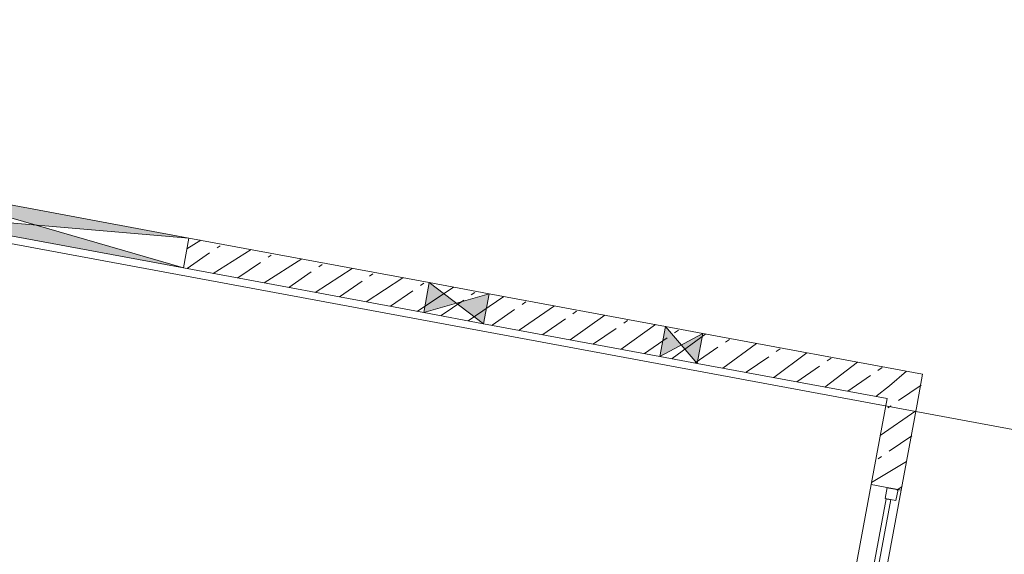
# Model space of a CAD drawing. Header units: metres. Extents: x 0 to 60282398, y -11592309 to 5708004.
# Tile 37 of 136: x 32353348.37 to 32353354.84, y 5707908.98 to 5707912.49. Entities that reach past the tile are written whole.
import ezdxf

# ---------------------------------------------------------------- set-up
doc = ezdxf.new("R2010")
doc.units = ezdxf.units.M
doc.header["$LTSCALE"] = 0.75
doc.set_wipeout_variables(frame=1)
doc.layers.get('0').update_dxf_attribs({"linetype": 'CONTINUOUS'})
for name, color, linetype, lineweight in [('10417023$0$#9_002_GES I Übersicht Erdgeschoss_1_113_Türen.A', 7, 'CONTINUOUS', 25), ('10417023$0$#9_002_GES I Übersicht Erdgeschoss_1_Neubau_102_Wand Innen.A', 7, 'CONTINUOUS', 25), ('10417023$0$#9_002_GES I Übersicht Erdgeschoss_1_Neubau_104_Decken.A', 7, 'CONTINUOUS', 25), ('10417023$0$Keine', 7, 'CONTINUOUS', 13)]:
    doc.layers.add(name, color=color, linetype=linetype, lineweight=lineweight)
pattern_1 = [(44.99999999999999, (0, 0), (-0.1697056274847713, 0.1697056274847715), []), (44.99999999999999, (-0.08485281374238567, 0.08485281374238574), (-0.1697056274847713, 0.1697056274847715), [0.18, -0.05999999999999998])]

# ---------------------------------------------------------------- blocks, each defined once
blk = doc.blocks.new('10417023$0$#9_MKO_LP5_ARC_GES_UP_00_002_P_G_modell (3D)')
at = {"layer": '10417023$0$#9_002_GES I Übersicht Erdgeschoss_1_Neubau_102_Wand Innen.A', "linetype": 'Continuous', "lineweight": 5, "true_color": 0xff0000}
h = blk.add_hatch(dxfattribs=at)
h.set_pattern_fill('#9_BETON__STAHLBETON_0001', color=1, style=0, pattern_type=2)
h.set_pattern_definition(pattern_1)
h.paths.add_polyline_path([(-32353493.22373439, -5707809.004576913), (-32353488.52424199, -5707809.004576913), (-32353488.52425899, -5707808.804576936), (-32353493.22373439, -5707808.804576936)])
h = blk.add_hatch(dxfattribs=at)
h.set_pattern_fill('#9_BETON__STAHLBETON_0001', color=1, style=0, pattern_type=2)
h.set_pattern_definition(pattern_1)
h.paths.add_polyline_path([(-32353488.32426744, -5707808.804576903), (-32353488.52425892, -5707808.804576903), (-32353488.52424195, -5707809.004576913), (-32353488.32426744, -5707808.804585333)])
h = blk.add_hatch(dxfattribs=at)
h.set_pattern_fill('#9_BETON__STAHLBETON_0001', color=1, style=0, pattern_type=2)
h.set_pattern_definition(pattern_1)
h.paths.add_polyline_path([(-32353488.32425896, -5707808.804576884), (-32353488.52424202, -5707809.004576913), (-32353488.32424199, -5707809.004576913)])
at = {"layer": '10417023$0$#9_002_GES I Übersicht Erdgeschoss_1_Neubau_102_Wand Innen.A', "color": 1, "linetype": 'Continuous', "lineweight": 13, "true_color": 0xff0000}
for p, q in [((-32353493.22373439, -5707808.804576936), (-32353495.22373438, -5707808.804576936)), ((-32353493.22373489, -5707809.004576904), (-32353495.22373435, -5707808.804576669)), ((-32353495.22373435, -5707809.004576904), (-32353493.22373489, -5707808.804576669)), ((-32353493.22373439, -5707809.004576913), (-32353493.22373439, -5707808.804576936)), ((-32353491.61872507, -5707809.004576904), (-32353491.2187246, -5707808.804576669)), ((-32353491.61872507, -5707808.804576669), (-32353491.2187246, -5707809.004576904)), ((-32353491.61872454, -5707808.804576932), (-32353491.61872454, -5707809.00457691)), ((-32353491.21872448, -5707809.00457691), (-32353491.21872448, -5707808.804576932)), ((-32353490.04184579, -5707809.004576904), (-32353489.79184549, -5707808.804576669)), ((-32353490.04184579, -5707808.804576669), (-32353489.79184549, -5707809.004576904)), ((-32353490.04184521, -5707808.804576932), (-32353490.04184521, -5707809.00457691)), ((-32353489.79184521, -5707809.00457691), (-32353489.79184521, -5707808.804576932)), ((-32353495.22373438, -5707809.004576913), (-32353493.22373439, -5707809.004576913)), ((-32353488.52391273, -5707812.879593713), (-32353488.52419279, -5707809.579594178))]:
    blk.add_line(p, q, dxfattribs=at)
at = {"layer": '10417023$0$#9_002_GES I Übersicht Erdgeschoss_1_Neubau_102_Wand Innen.A', "color": 1, "linetype": 'Continuous', "lineweight": 18, "true_color": 0xff0000}
for p, q in [((-32353491.61872454, -5707808.804576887), (-32353493.22373439, -5707808.804576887)), ((-32353491.21872448, -5707808.804576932), (-32353491.61872454, -5707808.804576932)), ((-32353490.04184521, -5707808.804576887), (-32353491.21872448, -5707808.804576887)), ((-32353489.79184521, -5707808.804576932), (-32353490.04184521, -5707808.804576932)), ((-32353488.32425896, -5707808.804576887), (-32353489.79184521, -5707808.804576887)), ((-32353488.32425896, -5707808.804576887), (-32353488.32424199, -5707809.004576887)), ((-32353493.22373439, -5707809.004576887), (-32353491.61872454, -5707809.004576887)), ((-32353491.61872454, -5707809.00457691), (-32353491.21872448, -5707809.00457691)), ((-32353491.21872448, -5707809.004576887), (-32353490.04184521, -5707809.004576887)), ((-32353490.04184521, -5707809.00457691), (-32353489.79184521, -5707809.00457691)), ((-32353489.79184521, -5707809.004576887), (-32353488.52424199, -5707809.004576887)), ((-32353488.52424199, -5707809.004576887), (-32353488.52419322, -5707809.579593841))]:
    blk.add_line(p, q, dxfattribs=at)
at = {"layer": '10417023$0$#9_002_GES I Übersicht Erdgeschoss_1_Neubau_102_Wand Innen.A', "color": 1, "linetype": 'Continuous', "true_color": 0xff0000}
for points in [[(-32353493.22373439, -5707808.804576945), (-32353495.22373438, -5707808.804576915), (-32353494.22373439, -5707808.904576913)], [(-32353491.61872454, -5707808.804576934), (-32353491.61872454, -5707809.00457691), (-32353491.41872451, -5707808.904576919)], [(-32353491.21872448, -5707808.804576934), (-32353491.41872451, -5707808.904576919), (-32353491.21872448, -5707809.00457691)], [(-32353490.04184521, -5707808.804576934), (-32353490.04184521, -5707809.00457691), (-32353489.91684521, -5707808.904576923)], [(-32353489.79184521, -5707808.804576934), (-32353489.91684521, -5707808.904576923), (-32353489.79184521, -5707809.00457691)], [(-32353495.22373438, -5707809.004576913), (-32353493.22373439, -5707809.004576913), (-32353494.22373439, -5707808.904576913)]]:
    blk.add_solid(points, dxfattribs=at)
at = {"layer": '10417023$0$#9_002_GES I Übersicht Erdgeschoss_1_Neubau_104_Decken.A', "color": 1, "linetype": 'Continuous', "lineweight": 13, "true_color": 0xff0000, "flags": 128}
blk.add_lwpolyline([(-32353498.22421727, -5707790.559532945), (-32353502.84380439, -5707790.559532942), (-32353502.84380439, -5707813.099576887), (-32353495.47442851, -5707813.099576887), (-32353495.47442851, -5707809.05457689), (-32353482.84109309, -5707809.05457689), (-32353482.84357996, -5707813.099573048), (-32353472.62421726, -5707813.099573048), (-32353472.62421726, -5707811.259577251), (-32353472.62421726, -5707806.979589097), (-32353469.00380439, -5707806.979589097), (-32353469.00380439, -5707790.559532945)], close=True, dxfattribs=at)
at = {"color": 1, "linetype": 'Continuous', "lineweight": 5, "true_color": 0xff0000}
blk.add_wipeout([(-32353488.40955938, -5707809.652593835), (-32353488.40955938, -5707811.006576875), (-32353488.37955938, -5707811.006576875), (-32353488.37955938, -5707809.652593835)], dxfattribs=at).dxf.layer = '10417023$0$#9_002_GES I Übersicht Erdgeschoss_1_113_Türen.A'
at = {"layer": '10417023$0$#9_002_GES I Übersicht Erdgeschoss_1_113_Türen.A', "color": 1, "linetype": 'Continuous', "lineweight": 13, "true_color": 0xff0000, "flags": 128}
blk.add_lwpolyline([(-32353488.40955938, -5707809.652593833), (-32353488.37955938, -5707809.652593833), (-32353488.37955938, -5707811.006576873), (-32353488.40955938, -5707811.006576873)], close=True, dxfattribs=at)
at = {"color": 1, "linetype": 'Continuous', "lineweight": 5, "true_color": 0xff0000}
blk.add_wipeout([(-32353488.41755938, -5707809.652593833), (-32353488.344559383, -5707809.652593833), (-32353488.344559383, -5707809.579593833), (-32353488.41755938, -5707809.579593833)], dxfattribs=at).dxf.layer = '10417023$0$#9_002_GES I Übersicht Erdgeschoss_1_113_Türen.A'
at = {"layer": '10417023$0$#9_002_GES I Übersicht Erdgeschoss_1_Neubau_102_Wand Innen.A', "linetype": 'Continuous', "lineweight": 5, "true_color": 0xff0000}
h = blk.add_hatch(dxfattribs=at)
h.set_pattern_fill('#9_BETON__STAHLBETON_0001', color=1, style=0, pattern_type=2)
h.set_pattern_definition(pattern_1)
h.paths.add_polyline_path([(-32353488.32424198, -5707809.004576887), (-32353488.52424199, -5707809.004576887), (-32353488.5241932, -5707809.579593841), (-32353488.32419325, -5707809.579576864)])
at = {"layer": '10417023$0$#9_002_GES I Übersicht Erdgeschoss_1_113_Türen.A', "color": 1, "linetype": 'Continuous', "lineweight": 13, "true_color": 0xff0000, "flags": 128}
blk.add_lwpolyline([(-32353488.41755938, -5707809.652593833), (-32353488.41755938, -5707809.579593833), (-32353488.34455938, -5707809.579593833), (-32353488.34455938, -5707809.652593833)], close=True, dxfattribs=at)
at = {"layer": '10417023$0$#9_002_GES I Übersicht Erdgeschoss_1_Neubau_102_Wand Innen.A', "color": 1, "linetype": 'Continuous', "lineweight": 18, "true_color": 0xff0000}
for p, q in [((-32353488.32419322, -5707809.579576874), (-32353488.32424199, -5707809.004576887)), ((-32353488.32419255, -5707809.579576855), (-32353488.52419279, -5707809.579594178))]:
    blk.add_line(p, q, dxfattribs=at)
at = {"layer": '10417023$0$#9_002_GES I Übersicht Erdgeschoss_1_Neubau_102_Wand Innen.A', "color": 1, "linetype": 'Continuous', "lineweight": 13, "true_color": 0xff0000}
for p, q in [((-32353488.32419255, -5707809.579576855), (-32353488.52419279, -5707809.579594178)), ((-32353488.32391394, -5707812.87957639), (-32353488.32419255, -5707809.579576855))]:
    blk.add_line(p, q, dxfattribs=at)
blk = doc.blocks.new('10417023$0$2_MKO_LP5_LAN_GES_UP_00_002_V_A (3D)')
at = {"layer": '10417023$0$Keine'}
blk.add_blockref('10417023$0$#9_MKO_LP5_ARC_GES_UP_00_002_P_G_modell (3D)', (0, 0), dxfattribs=at)
blk = doc.blocks.new('10417023')
at = {"layer": '10417023$0$Keine', "rotation": 349.4819372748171}
blk.add_blockref('10417023$0$2_MKO_LP5_LAN_GES_UP_00_002_V_A (3D)', (65205154.93137175, 5413829.557758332), dxfattribs=at)

msp = doc.modelspace()

# ---------------------------------------------------------------- block references
msp.add_blockref('10417023', (0, 0))

doc.saveas('drawing.dxf')
